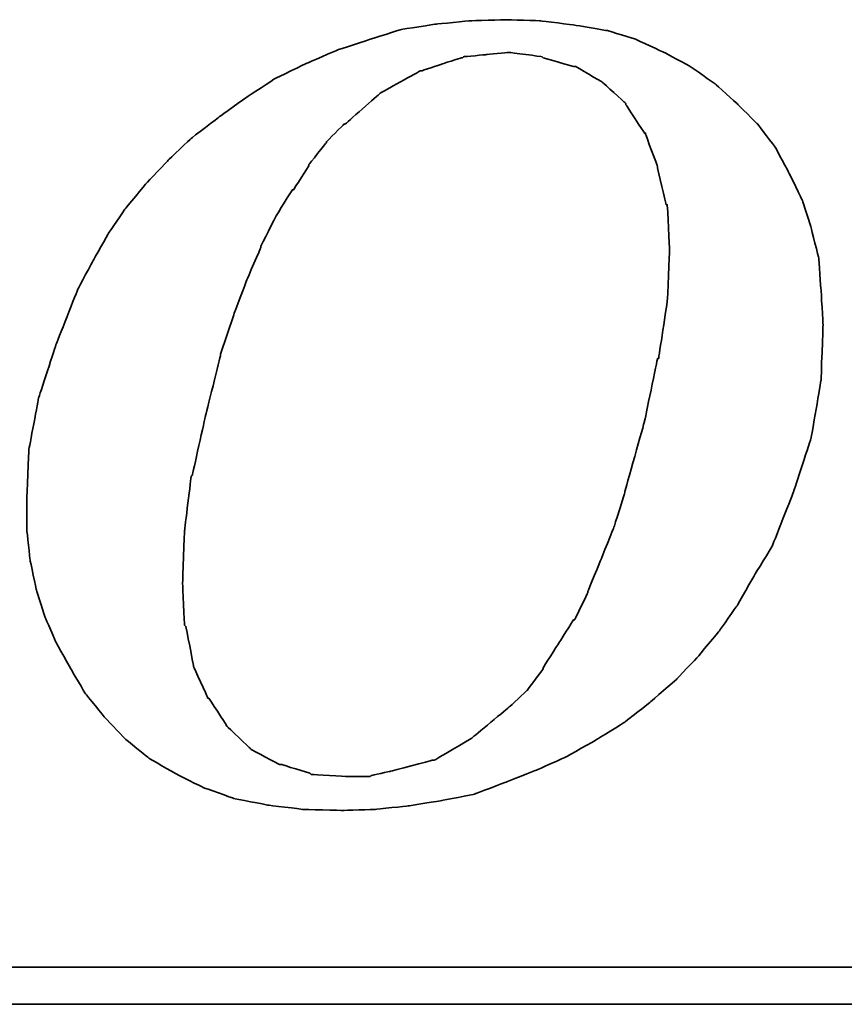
# Model space of a CAD drawing. Header units: millimetres. Extents: x 728 to 1019, y 49 to 143.
# Tile 45 of 53: x 960.23 to 961.96, y 79.26 to 81.31. Entities that reach past the tile are written whole.
import ezdxf

# ---------------------------------------------------------------- set-up
doc = ezdxf.new("R2010")
doc.units = ezdxf.units.MM
doc.header["$LTSCALE"] = 0.15
doc.layers.add('DIM', color=4, linetype='CONTINUOUS')
doc.layers.add('layer 1', color=7, linetype='CONTINUOUS')

# ---------------------------------------------------------------- blocks, each defined once
blk = doc.blocks.new('TBI MOTION logo(完整正式版)')
at = {"layer": 'layer 1', "color": 22, "lineweight": 35}
for points, knots in [([(35.79625, -6.98375), (35.79625, -6.98375), (36.23125, -7.43875), (36.23125, -7.43875), (36.23125, -7.43875), (36.23125, -7.43875), (36.75625, -7.87125), (36.75625, -7.87125), (36.75625, -7.87125), (36.75625, -7.87125), (37.33125, -8.20375), (37.33125, -8.20375), (37.33125, -8.20375), (37.33125, -8.20375), (37.95625, -8.51875), (37.95625, -8.51875), (37.95625, -8.51875), (37.95625, -8.51875), (38.62625, -8.75875), (38.62625, -8.75875), (38.62625, -8.75875), (38.62625, -8.75875), (39.37125, -8.90375), (39.37125, -8.90375), (39.37125, -8.90375), (39.37125, -8.90375), (40.14125, -8.99875), (40.14125, -8.99875), (40.14125, -8.99875), (40.14125, -8.99875), (41.02625, -9.02375), (41.02625, -9.02375), (41.02625, -9.02375), (41.02625, -9.02375), (41.74625, -8.99875), (41.74625, -8.99875), (41.74625, -8.99875), (41.74625, -8.99875), (42.46625, -8.92375), (42.46625, -8.92375), (42.46625, -8.92375), (42.46625, -8.92375), (43.21125, -8.80625), (43.21125, -8.80625), (43.21125, -8.80625), (43.21125, -8.80625), (43.93125, -8.66375), (43.93125, -8.66375), (43.93125, -8.66375), (43.93125, -8.66375), (44.62625, -8.39875), (44.62625, -8.39875), (44.62625, -8.39875), (44.62625, -8.39875), (45.29625, -8.13375), (45.29625, -8.13375), (45.29625, -8.13375), (45.29625, -8.13375), (45.94625, -7.84375), (45.94625, -7.84375), (45.94625, -7.84375), (45.94625, -7.84375), (46.61625, -7.46375), (46.61625, -7.46375), (46.61625, -7.46375), (46.61625, -7.46375), (47.24125, -7.07875), (47.24125, -7.07875), (47.24125, -7.07875), (47.24125, -7.07875), (47.81625, -6.62375), (47.81625, -6.62375), (47.81625, -6.62375), (47.81625, -6.62375), (48.36875, -6.14375), (48.36875, -6.14375), (48.36875, -6.14375), (48.36875, -6.14375), (48.84625, -5.64125), (48.84625, -5.64125), (48.84625, -5.64125), (48.84625, -5.64125), (49.32625, -5.06375), (49.32625, -5.06375), (49.32625, -5.06375), (49.32625, -5.06375), (49.71125, -4.51374), (49.71125, -4.51374), (49.71125, -4.51374), (49.71125, -4.51374), (50.09625, -3.83874), (50.09625, -3.83874), (50.09625, -3.83874), (50.09625, -3.83874), (50.48125, -3.21374), (50.48125, -3.21374), (50.48125, -3.21374), (50.48125, -3.21374), (50.96125, -1.99125), (50.96125, -1.99125), (50.96125, -1.99125), (50.96125, -1.99125), (51.34375, -0.81875), (51.34375, -0.81875), (51.34375, -0.81875), (51.34375, -0.81875), (51.56125, 0.45624), (51.56125, 0.45624), (51.56125, 0.45624), (51.56125, 0.45624), (51.60625, 1.67624), (51.60625, 1.67624), (51.60625, 1.67624), (51.60625, 1.67624), (51.56125, 2.44625), (51.56125, 2.44625), (51.56125, 2.44625), (51.56125, 2.44625), (51.51125, 3.14125), (51.51125, 3.14125), (51.51125, 3.14125), (51.51125, 3.14125), (51.34375, 3.81125), (51.34375, 3.81125), (51.34375, 3.81125), (51.34375, 3.81125), (51.15125, 4.41125), (51.15125, 4.41125), (51.15125, 4.41125), (51.15125, 4.41125), (50.86125, 5.01125), (50.86125, 5.01125), (50.86125, 5.01125), (50.86125, 5.01125), (50.55125, 5.58875), (50.55125, 5.58875), (50.55125, 5.58875), (50.55125, 5.58875), (50.16625, 6.09125), (50.16625, 6.09125), (50.16625, 6.09125), (50.16625, 6.09125), (49.71125, 6.54875), (49.71125, 6.54875), (49.71125, 6.54875), (49.71125, 6.54875), (49.23125, 6.98125), (49.23125, 6.98125), (49.23125, 6.98125), (49.23125, 6.98125), (48.67875, 7.36625), (48.67875, 7.36625), (48.67875, 7.36625), (48.67875, 7.36625), (48.10375, 7.67625), (48.10375, 7.67625), (48.10375, 7.67625), (48.10375, 7.67625), (47.48125, 7.96375), (47.48125, 7.96375), (47.48125, 7.96375), (47.48125, 7.96375), (46.85625, 8.15625), (46.85625, 8.15625), (46.85625, 8.15625), (46.85625, 8.15625), (46.13625, 8.27624), (46.13625, 8.27624), (46.13625, 8.27624), (46.13625, 8.27624), (45.39125, 8.37125), (45.39125, 8.37125), (45.39125, 8.37125), (45.39125, 8.37125), (44.62625, 8.39624), (44.62625, 8.39624), (44.62625, 8.39624), (44.62625, 8.39624), (43.83625, 8.37125), (43.83625, 8.37125), (43.83625, 8.37125), (43.83625, 8.37125), (43.09125, 8.30125), (43.09125, 8.30125), (43.09125, 8.30125), (43.09125, 8.30125), (42.32125, 8.18125), (42.32125, 8.18125), (42.32125, 8.18125), (42.32125, 8.18125), (41.62875, 7.96375), (41.62875, 7.96375), (41.62875, 7.96375), (41.62875, 7.96375), (40.90625, 7.72625), (40.90625, 7.72625), (40.90625, 7.72625), (40.90625, 7.72625), (40.23624, 7.43625), (40.23624, 7.43625), (40.23624, 7.43625), (40.23624, 7.43625), (39.54124, 7.10125), (39.54124, 7.10125), (39.54124, 7.10125), (39.54124, 7.10125), (38.91625, 6.69125), (38.91625, 6.69125), (38.91625, 6.69125), (38.91625, 6.69125), (38.31625, 6.26125), (38.31625, 6.26125), (38.31625, 6.26125), (38.31625, 6.26125), (37.69125, 5.78125), (37.69125, 5.78125), (37.69125, 5.78125), (37.69125, 5.78125), (37.18625, 5.30125), (37.18625, 5.30125), (37.18625, 5.30125), (37.18625, 5.30125), (36.70625, 4.79624), (36.70625, 4.79624), (36.70625, 4.79624), (36.70625, 4.79624), (36.23125, 4.22125), (36.23125, 4.22125), (36.23125, 4.22125), (36.23125, 4.22125), (35.87124, 3.69375), (35.87124, 3.69375), (35.87124, 3.69375), (35.87124, 3.69375), (35.53125, 3.09125), (35.53125, 3.09125), (35.53125, 3.09125), (35.53125, 3.09125), (35.19875, 2.47125), (35.19875, 2.47125), (35.19875, 2.47125), (35.19875, 2.47125), (34.71625, 1.24625), (34.71625, 1.24625), (34.71625, 1.24625), (34.71625, 1.24625), (34.33125, 0.06874), (34.33125, 0.06874), (34.33125, 0.06874), (34.33125, 0.06874), (34.11625, -1.07875), (34.11625, -1.07875), (34.11625, -1.07875), (34.11625, -1.07875), (34.07125, -2.15875), (34.07125, -2.15875), (34.07125, -2.15875), (34.07125, -2.15875), (34.07125, -2.85375), (34.07125, -2.85375), (34.07125, -2.85375), (34.07125, -2.85375), (34.14125, -3.50375), (34.14125, -3.50375), (34.14125, -3.50375), (34.14125, -3.50375), (34.28625, -4.17375), (34.28625, -4.17375), (34.28625, -4.17375), (34.28625, -4.17375), (34.47625, -4.77624), (34.47625, -4.77624), (34.47625, -4.77624), (34.47625, -4.77624), (34.71625, -5.32625), (34.71625, -5.32625), (34.71625, -5.32625), (34.71625, -5.32625), (35.05375, -5.92875), (35.05375, -5.92875), (35.05375, -5.92875), (35.05375, -5.92875), (35.36375, -6.45375), (35.36375, -6.45375), (35.36375, -6.45375), (35.36375, -6.45375), (35.79625, -6.98375), (35.79625, -6.98375)], [0, 0, 0, 0, 0.01388889, 0.01388889, 0.01388889, 0.0138889, 0.02777778, 0.02777778, 0.02777778, 0.02777779, 0.04166667, 0.04166667, 0.04166667, 0.04166668, 0.05555556, 0.05555556, 0.05555556, 0.05555557, 0.06944444, 0.06944444, 0.06944444, 0.06944445, 0.08333333, 0.08333333, 0.08333333, 0.08333334, 0.09722222, 0.09722222, 0.09722222, 0.09722223, 0.11111111, 0.11111111, 0.11111111, 0.11111112, 0.125, 0.125, 0.125, 0.12500001, 0.13888889, 0.13888889, 0.13888889, 0.1388889, 0.15277778, 0.15277778, 0.15277778, 0.15277779, 0.16666667, 0.16666667, 0.16666667, 0.16666668, 0.18055556, 0.18055556, 0.18055556, 0.18055557, 0.19444444, 0.19444444, 0.19444444, 0.19444445, 0.20833333, 0.20833333, 0.20833333, 0.20833334, 0.22222222, 0.22222222, 0.22222222, 0.22222223, 0.23611111, 0.23611111, 0.23611111, 0.23611112, 0.25, 0.25, 0.25, 0.25000001, 0.26388889, 0.26388889, 0.26388889, 0.2638889, 0.27777778, 0.27777778, 0.27777778, 0.27777779, 0.29166667, 0.29166667, 0.29166667, 0.29166668, 0.30555556, 0.30555556, 0.30555556, 0.30555557, 0.31944444, 0.31944444, 0.31944444, 0.31944445, 0.33333333, 0.33333333, 0.33333333, 0.33333334, 0.34722222, 0.34722222, 0.34722222, 0.34722223, 0.36111111, 0.36111111, 0.36111111, 0.36111112, 0.375, 0.375, 0.375, 0.37500001, 0.38888889, 0.38888889, 0.38888889, 0.3888889, 0.40277778, 0.40277778, 0.40277778, 0.40277779, 0.41666667, 0.41666667, 0.41666667, 0.41666668, 0.43055556, 0.43055556, 0.43055556, 0.43055557, 0.44444444, 0.44444444, 0.44444444, 0.44444445, 0.45833333, 0.45833333, 0.45833333, 0.45833334, 0.47222222, 0.47222222, 0.47222222, 0.47222223, 0.48611111, 0.48611111, 0.48611111, 0.48611112, 0.5, 0.5, 0.5, 0.50000001, 0.51388889, 0.51388889, 0.51388889, 0.5138889, 0.52777778, 0.52777778, 0.52777778, 0.52777779, 0.54166667, 0.54166667, 0.54166667, 0.54166668, 0.55555556, 0.55555556, 0.55555556, 0.55555557, 0.56944444, 0.56944444, 0.56944444, 0.56944445, 0.58333333, 0.58333333, 0.58333333, 0.58333334, 0.59722222, 0.59722222, 0.59722222, 0.59722223, 0.61111111, 0.61111111, 0.61111111, 0.61111112, 0.625, 0.625, 0.625, 0.62500001, 0.63888889, 0.63888889, 0.63888889, 0.6388889, 0.65277778, 0.65277778, 0.65277778, 0.65277779, 0.66666667, 0.66666667, 0.66666667, 0.66666668, 0.68055556, 0.68055556, 0.68055556, 0.68055557, 0.69444444, 0.69444444, 0.69444444, 0.69444445, 0.70833333, 0.70833333, 0.70833333, 0.70833334, 0.72222222, 0.72222222, 0.72222222, 0.72222223, 0.73611111, 0.73611111, 0.73611111, 0.73611112, 0.75, 0.75, 0.75, 0.75000001, 0.76388889, 0.76388889, 0.76388889, 0.7638889, 0.77777778, 0.77777778, 0.77777778, 0.77777779, 0.79166667, 0.79166667, 0.79166667, 0.79166668, 0.80555556, 0.80555556, 0.80555556, 0.80555557, 0.81944444, 0.81944444, 0.81944444, 0.81944445, 0.83333333, 0.83333333, 0.83333333, 0.83333334, 0.84722222, 0.84722222, 0.84722222, 0.84722223, 0.86111111, 0.86111111, 0.86111111, 0.86111112, 0.875, 0.875, 0.875, 0.87500001, 0.88888889, 0.88888889, 0.88888889, 0.8888889, 0.90277778, 0.90277778, 0.90277778, 0.90277779, 0.91666667, 0.91666667, 0.91666667, 0.91666668, 0.93055556, 0.93055556, 0.93055556, 0.93055557, 0.94444444, 0.94444444, 0.94444444, 0.94444445, 0.95833333, 0.95833333, 0.95833333, 0.95833334, 0.97222222, 0.97222222, 0.97222222, 0.97222223, 0.98611111, 0.98611111, 0.98611111, 0.98611112, 1, 1, 1, 1]), ([(38.33875, 1.03124), (38.33875, 1.03124), (38.62625, 1.89625), (38.62625, 1.89625), (38.62625, 1.89625), (38.62625, 1.89625), (38.91625, 2.66375), (38.91625, 2.66375), (38.91625, 2.66375), (38.91625, 2.66375), (39.22625, 3.38125), (39.22625, 3.38125), (39.22625, 3.38125), (39.22625, 3.38125), (39.22625, 3.40624), (39.22625, 3.40624), (39.22625, 3.40624), (39.22625, 3.40624), (39.56124, 4.07624), (39.56124, 4.07624), (39.56124, 4.07624), (39.56124, 4.07624), (39.92125, 4.65125), (39.92125, 4.65125), (39.92125, 4.65125), (39.92125, 4.65125), (39.94625, 4.65125), (39.94625, 4.65125), (39.94625, 4.65125), (39.94625, 4.65125), (40.28125, 5.17875), (40.28125, 5.17875), (40.28125, 5.17875), (40.28125, 5.17875), (40.28125, 5.20375), (40.28125, 5.20375), (40.28125, 5.20375), (40.28125, 5.20375), (40.66875, 5.68625), (40.66875, 5.68625), (40.66875, 5.68625), (40.66875, 5.68625), (40.66875, 5.70625), (40.66875, 5.70625), (40.66875, 5.70625), (40.66875, 5.70625), (41.05124, 6.09125), (41.05124, 6.09125), (41.05124, 6.09125), (41.05124, 6.09125), (41.07625, 6.09125), (41.07625, 6.09125), (41.07625, 6.09125), (41.07625, 6.09125), (41.84125, 6.76625), (41.84125, 6.76625), (41.84125, 6.76625), (41.84125, 6.76625), (41.86625, 6.78625), (41.86625, 6.78625), (41.86625, 6.78625), (41.86625, 6.78625), (42.73125, 7.26624), (42.73125, 7.26624), (42.73125, 7.26624), (42.73125, 7.26624), (42.75625, 7.26624), (42.75625, 7.26624), (42.75625, 7.26624), (42.75625, 7.26624), (43.18625, 7.41125), (43.18625, 7.41125), (43.18625, 7.41125), (43.18625, 7.41125), (43.64125, 7.55625), (43.64125, 7.55625), (43.64125, 7.55625), (43.64125, 7.55625), (43.66625, 7.55625), (43.66625, 7.55625), (43.66625, 7.55625), (43.66625, 7.55625), (43.69125, 7.58124), (43.69125, 7.58124), (43.69125, 7.58124), (43.69125, 7.58124), (44.19125, 7.62625), (44.19125, 7.62625), (44.19125, 7.62625), (44.19125, 7.62625), (44.67125, 7.67625), (44.67125, 7.67625), (44.67125, 7.67625), (44.67125, 7.67625), (44.69625, 7.67625), (44.69625, 7.67625), (44.69625, 7.67625), (44.69625, 7.67625), (45.41875, 7.58124), (45.41875, 7.58124), (45.41875, 7.58124), (45.41875, 7.58124), (45.44125, 7.55625), (45.44125, 7.55625), (45.44125, 7.55625), (45.44125, 7.55625), (46.11125, 7.36625), (46.11125, 7.36625), (46.11125, 7.36625), (46.11125, 7.36625), (46.13625, 7.36625), (46.13625, 7.36625), (46.13625, 7.36625), (46.13625, 7.36625), (46.15875, 7.36625), (46.15875, 7.36625), (46.15875, 7.36625), (46.15875, 7.36625), (46.73625, 7.02624), (46.73625, 7.02624), (46.73625, 7.02624), (46.73625, 7.02624), (46.76125, 7.00624), (46.76125, 7.00624), (46.76125, 7.00624), (46.76125, 7.00624), (47.24125, 6.57124), (47.24125, 6.57124), (47.24125, 6.57124), (47.24125, 6.57124), (47.26625, 6.54875), (47.26625, 6.54875), (47.26625, 6.54875), (47.26625, 6.54875), (47.26625, 6.52375), (47.26625, 6.52375), (47.26625, 6.52375), (47.26625, 6.52375), (47.67375, 5.89875), (47.67375, 5.89875), (47.67375, 5.89875), (47.67375, 5.89875), (47.69625, 5.89875), (47.69625, 5.89875), (47.69625, 5.89875), (47.69625, 5.89875), (47.69625, 5.87625), (47.69625, 5.87625), (47.69625, 5.87625), (47.69625, 5.87625), (47.96125, 5.15625), (47.96125, 5.15625), (47.96125, 5.15625), (47.96125, 5.15625), (47.96125, 5.13125), (47.96125, 5.13125), (47.96125, 5.13125), (47.96125, 5.13125), (48.15125, 4.31875), (48.15125, 4.31875), (48.15125, 4.31875), (48.15125, 4.31875), (48.17625, 4.31875), (48.17625, 4.31875), (48.17625, 4.31875), (48.17625, 4.31875), (48.17625, 4.29125), (48.17625, 4.29125), (48.17625, 4.29125), (48.17625, 4.29125), (48.22625, 3.33125), (48.22625, 3.33125), (48.22625, 3.33125), (48.22625, 3.33125), (48.22625, 3.30875), (48.22625, 3.30875), (48.22625, 3.30875), (48.22625, 3.30875), (48.17625, 2.20624), (48.17625, 2.20624), (48.17625, 2.20624), (48.17625, 2.20624), (48.17625, 2.18124), (48.17625, 2.18124), (48.17625, 2.18124), (48.17625, 2.18124), (47.98375, 0.93624), (47.98375, 0.93624), (47.98375, 0.93624), (47.98375, 0.93624), (47.96125, 0.93624), (47.96125, 0.93624), (47.96125, 0.93624), (47.96125, 0.93624), (47.67375, -0.45874), (47.67375, -0.45874), (47.67375, -0.45874), (47.67375, -0.45874), (47.24125, -1.99125), (47.24125, -1.99125), (47.24125, -1.99125), (47.24125, -1.99125), (47.24125, -2.01874), (47.24125, -2.01874), (47.24125, -2.01874), (47.24125, -2.01874), (47.00125, -2.78375), (47.00125, -2.78375), (47.00125, -2.78375), (47.00125, -2.78375), (46.71125, -3.50375), (46.71125, -3.50375), (46.71125, -3.50375), (46.71125, -3.50375), (46.42625, -4.19875), (46.42625, -4.19875), (46.42625, -4.19875), (46.42625, -4.19875), (46.42625, -4.22375), (46.42625, -4.22375), (46.42625, -4.22375), (46.42625, -4.22375), (46.13625, -4.82374), (46.13625, -4.82374), (46.13625, -4.82374), (46.13625, -4.82374), (46.11125, -4.82374), (46.11125, -4.82374), (46.11125, -4.82374), (46.11125, -4.82374), (45.77625, -5.35125), (45.77625, -5.35125), (45.77625, -5.35125), (45.77625, -5.35125), (45.44125, -5.87875), (45.44125, -5.87875), (45.44125, -5.87875), (45.44125, -5.87875), (45.44125, -5.90375), (45.44125, -5.90375), (45.44125, -5.90375), (45.44125, -5.90375), (45.10625, -6.35875), (45.10625, -6.35875), (45.10625, -6.35875), (45.10625, -6.35875), (45.08125, -6.38375), (45.08125, -6.38375), (45.08125, -6.38375), (45.08125, -6.38375), (44.69625, -6.74375), (44.69625, -6.74375), (44.69625, -6.74375), (44.69625, -6.74375), (43.88375, -7.41625), (43.88375, -7.41625), (43.88375, -7.41625), (43.88375, -7.41625), (43.85625, -7.43875), (43.85625, -7.43875), (43.85625, -7.43875), (43.85625, -7.43875), (43.04125, -7.91875), (43.04125, -7.91875), (43.04125, -7.91875), (43.04125, -7.91875), (43.01625, -7.91875), (43.01625, -7.91875), (43.01625, -7.91875), (43.01625, -7.91875), (42.99625, -7.91875), (42.99625, -7.91875), (42.99625, -7.91875), (42.99625, -7.91875), (42.08125, -8.15875), (42.08125, -8.15875), (42.08125, -8.15875), (42.08125, -8.15875), (41.65125, -8.25625), (41.65125, -8.25625), (41.65125, -8.25625), (41.65125, -8.25625), (41.62875, -8.27875), (41.62875, -8.27875), (41.62875, -8.27875), (41.62875, -8.27875), (41.60125, -8.27875), (41.60125, -8.27875), (41.60125, -8.27875), (41.60125, -8.27875), (41.12125, -8.27875), (41.12125, -8.27875), (41.12125, -8.27875), (41.12125, -8.27875), (40.35624, -8.23125), (40.35624, -8.23125), (40.35624, -8.23125), (40.35624, -8.23125), (40.33125, -8.23125), (40.33125, -8.23125), (40.33125, -8.23125), (40.33125, -8.23125), (40.30625, -8.20375), (40.30625, -8.20375), (40.30625, -8.20375), (40.30625, -8.20375), (39.68375, -8.01375), (39.68375, -8.01375), (39.68375, -8.01375), (39.68375, -8.01375), (39.66124, -8.01375), (39.66124, -8.01375), (39.66124, -8.01375), (39.66124, -8.01375), (39.63625, -8.01375), (39.63625, -8.01375), (39.63625, -8.01375), (39.63625, -8.01375), (39.01125, -7.67875), (39.01125, -7.67875), (39.01125, -7.67875), (39.01125, -7.67875), (38.98875, -7.65375), (38.98875, -7.65375), (38.98875, -7.65375), (38.98875, -7.65375), (38.48625, -7.17375), (38.48625, -7.17375), (38.48625, -7.17375), (38.48625, -7.17375), (38.45875, -7.14875), (38.45875, -7.14875), (38.45875, -7.14875), (38.45875, -7.14875), (38.45875, -7.12875), (38.45875, -7.12875), (38.45875, -7.12875), (38.45875, -7.12875), (38.07625, -6.54875), (38.07625, -6.54875), (38.07625, -6.54875), (38.07625, -6.54875), (38.05125, -6.54875), (38.05125, -6.54875), (38.05125, -6.54875), (38.05125, -6.54875), (38.05125, -6.52875), (38.05125, -6.52875), (38.05125, -6.52875), (38.05125, -6.52875), (37.74125, -5.85375), (37.74125, -5.85375), (37.74125, -5.85375), (37.74125, -5.85375), (37.74125, -5.82875), (37.74125, -5.82875), (37.74125, -5.82875), (37.74125, -5.82875), (37.57375, -4.96875), (37.57375, -4.96875), (37.57375, -4.96875), (37.57375, -4.96875), (37.54625, -4.94375), (37.54625, -4.94375), (37.54625, -4.94375), (37.54625, -4.94375), (37.50125, -4.03375), (37.50125, -4.03375), (37.50125, -4.03375), (37.50125, -4.03375), (37.50125, -4.00875), (37.50125, -4.00875), (37.50125, -4.00875), (37.50125, -4.00875), (37.54625, -2.85375), (37.54625, -2.85375), (37.54625, -2.85375), (37.54625, -2.85375), (37.69125, -1.65875), (37.69125, -1.65875), (37.69125, -1.65875), (37.69125, -1.65875), (37.71624, -1.63375), (37.71624, -1.63375), (37.71624, -1.63375), (37.71624, -1.63375), (38.00375, -0.33875), (38.00375, -0.33875), (38.00375, -0.33875), (38.00375, -0.33875), (38.33875, 1.00624), (38.33875, 1.00624), (38.33875, 1.00624), (38.33875, 1.00624), (38.33875, 1.03124), (38.33875, 1.03124)], [0, 0, 0, 0, 0.01010101, 0.01010101, 0.01010101, 0.01010102, 0.02020202, 0.02020202, 0.02020202, 0.02020203, 0.03030303, 0.03030303, 0.03030303, 0.03030304, 0.04040404, 0.04040404, 0.04040404, 0.04040405, 0.05050505, 0.05050505, 0.05050505, 0.05050506, 0.06060606, 0.06060606, 0.06060606, 0.06060607, 0.07070707, 0.07070707, 0.07070707, 0.07070708, 0.08080808, 0.08080808, 0.08080808, 0.08080809, 0.09090909, 0.09090909, 0.09090909, 0.0909091, 0.1010101, 0.1010101, 0.1010101, 0.10101011, 0.11111111, 0.11111111, 0.11111111, 0.11111112, 0.12121212, 0.12121212, 0.12121212, 0.12121213, 0.13131313, 0.13131313, 0.13131313, 0.13131314, 0.14141414, 0.14141414, 0.14141414, 0.14141415, 0.15151515, 0.15151515, 0.15151515, 0.15151516, 0.16161616, 0.16161616, 0.16161616, 0.16161617, 0.17171717, 0.17171717, 0.17171717, 0.17171718, 0.18181818, 0.18181818, 0.18181818, 0.18181819, 0.19191919, 0.19191919, 0.19191919, 0.1919192, 0.2020202, 0.2020202, 0.2020202, 0.20202021, 0.21212121, 0.21212121, 0.21212121, 0.21212122, 0.22222222, 0.22222222, 0.22222222, 0.22222223, 0.23232323, 0.23232323, 0.23232323, 0.23232324, 0.24242424, 0.24242424, 0.24242424, 0.24242425, 0.25252525, 0.25252525, 0.25252525, 0.25252526, 0.26262626, 0.26262626, 0.26262626, 0.26262627, 0.27272727, 0.27272727, 0.27272727, 0.27272728, 0.28282828, 0.28282828, 0.28282828, 0.28282829, 0.29292929, 0.29292929, 0.29292929, 0.2929293, 0.3030303, 0.3030303, 0.3030303, 0.30303031, 0.31313131, 0.31313131, 0.31313131, 0.31313132, 0.32323232, 0.32323232, 0.32323232, 0.32323233, 0.33333333, 0.33333333, 0.33333333, 0.33333334, 0.34343434, 0.34343434, 0.34343434, 0.34343435, 0.35353535, 0.35353535, 0.35353535, 0.35353536, 0.36363636, 0.36363636, 0.36363636, 0.36363637, 0.37373737, 0.37373737, 0.37373737, 0.37373738, 0.38383838, 0.38383838, 0.38383838, 0.38383839, 0.39393939, 0.39393939, 0.39393939, 0.3939394, 0.4040404, 0.4040404, 0.4040404, 0.40404041, 0.41414141, 0.41414141, 0.41414141, 0.41414142, 0.42424242, 0.42424242, 0.42424242, 0.42424243, 0.43434343, 0.43434343, 0.43434343, 0.43434344, 0.44444444, 0.44444444, 0.44444444, 0.44444445, 0.45454545, 0.45454545, 0.45454545, 0.45454546, 0.46464646, 0.46464646, 0.46464646, 0.46464647, 0.47474747, 0.47474747, 0.47474747, 0.47474748, 0.48484848, 0.48484848, 0.48484848, 0.48484849, 0.49494949, 0.49494949, 0.49494949, 0.4949495, 0.50505051, 0.50505051, 0.50505051, 0.50505052, 0.51515152, 0.51515152, 0.51515152, 0.51515153, 0.52525253, 0.52525253, 0.52525253, 0.52525254, 0.53535354, 0.53535354, 0.53535354, 0.53535355, 0.54545455, 0.54545455, 0.54545455, 0.54545456, 0.55555556, 0.55555556, 0.55555556, 0.55555557, 0.56565657, 0.56565657, 0.56565657, 0.56565658, 0.57575758, 0.57575758, 0.57575758, 0.57575759, 0.58585859, 0.58585859, 0.58585859, 0.5858586, 0.5959596, 0.5959596, 0.5959596, 0.59595961, 0.60606061, 0.60606061, 0.60606061, 0.60606062, 0.61616162, 0.61616162, 0.61616162, 0.61616163, 0.62626263, 0.62626263, 0.62626263, 0.62626264, 0.63636364, 0.63636364, 0.63636364, 0.63636365, 0.64646465, 0.64646465, 0.64646465, 0.64646466, 0.65656566, 0.65656566, 0.65656566, 0.65656567, 0.66666667, 0.66666667, 0.66666667, 0.66666668, 0.67676768, 0.67676768, 0.67676768, 0.67676769, 0.68686869, 0.68686869, 0.68686869, 0.6868687, 0.6969697, 0.6969697, 0.6969697, 0.69696971, 0.70707071, 0.70707071, 0.70707071, 0.70707072, 0.71717172, 0.71717172, 0.71717172, 0.71717173, 0.72727273, 0.72727273, 0.72727273, 0.72727274, 0.73737374, 0.73737374, 0.73737374, 0.73737375, 0.74747475, 0.74747475, 0.74747475, 0.74747476, 0.75757576, 0.75757576, 0.75757576, 0.75757577, 0.76767677, 0.76767677, 0.76767677, 0.76767678, 0.77777778, 0.77777778, 0.77777778, 0.77777779, 0.78787879, 0.78787879, 0.78787879, 0.7878788, 0.7979798, 0.7979798, 0.7979798, 0.79797981, 0.80808081, 0.80808081, 0.80808081, 0.80808082, 0.81818182, 0.81818182, 0.81818182, 0.81818183, 0.82828283, 0.82828283, 0.82828283, 0.82828284, 0.83838384, 0.83838384, 0.83838384, 0.83838385, 0.84848485, 0.84848485, 0.84848485, 0.84848486, 0.85858586, 0.85858586, 0.85858586, 0.85858587, 0.86868687, 0.86868687, 0.86868687, 0.86868688, 0.87878788, 0.87878788, 0.87878788, 0.87878789, 0.88888889, 0.88888889, 0.88888889, 0.8888889, 0.8989899, 0.8989899, 0.8989899, 0.89898991, 0.90909091, 0.90909091, 0.90909091, 0.90909092, 0.91919192, 0.91919192, 0.91919192, 0.91919193, 0.92929293, 0.92929293, 0.92929293, 0.92929294, 0.93939394, 0.93939394, 0.93939394, 0.93939395, 0.94949495, 0.94949495, 0.94949495, 0.94949496, 0.95959596, 0.95959596, 0.95959596, 0.95959597, 0.96969697, 0.96969697, 0.96969697, 0.96969698, 0.97979798, 0.97979798, 0.97979798, 0.97979799, 0.98989899, 0.98989899, 0.98989899, 0.989899, 1, 1, 1, 1]), ([(75.90875, -9.47875), (75.90875, -9.47875), (75.90875, -12.28625), (75.90875, -12.28625), (75.90875, -12.28625), (75.90875, -12.28625), (75.90875, -12.47875), (75.90875, -12.47875), (75.90875, -12.47875), (75.90875, -12.47875), (75.71625, -12.47875), (75.71625, -12.47875), (75.71625, -12.47875), (75.71625, -12.47875), (-88.32875, -12.47875), (-88.32875, -12.47875), (-88.32875, -12.47875), (-88.32875, -12.47875), (-88.32875, -13.29375), (-88.32875, -13.29375), (-88.32875, -13.29375), (-88.32875, -13.29375), (82.89125, -13.29375), (82.89125, -13.29375), (82.89125, -13.29375), (82.89125, -13.29375), (75.90875, -9.47875), (75.90875, -9.47875)], [0, 0, 0, 0, 0.14285714, 0.14285714, 0.14285714, 0.14285715, 0.28571429, 0.28571429, 0.28571429, 0.2857143, 0.42857143, 0.42857143, 0.42857143, 0.42857144, 0.57142857, 0.57142857, 0.57142857, 0.57142858, 0.71428571, 0.71428571, 0.71428571, 0.71428572, 0.85714286, 0.85714286, 0.85714286, 0.85714287, 1, 1, 1, 1])]:
    blk.add_open_spline(points, degree=3, knots=knots, dxfattribs=at)

msp = doc.modelspace()

# ---------------------------------------------------------------- block references
at = {"layer": 'DIM', "color": 7, "xscale": 0.0948836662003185, "yscale": 0.0948836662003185, "zscale": 0.0948836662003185}
msp.add_blockref('TBI MOTION logo(完整正式版)', (957.0171, 80.518), dxfattribs=at)

doc.saveas('drawing.dxf')
